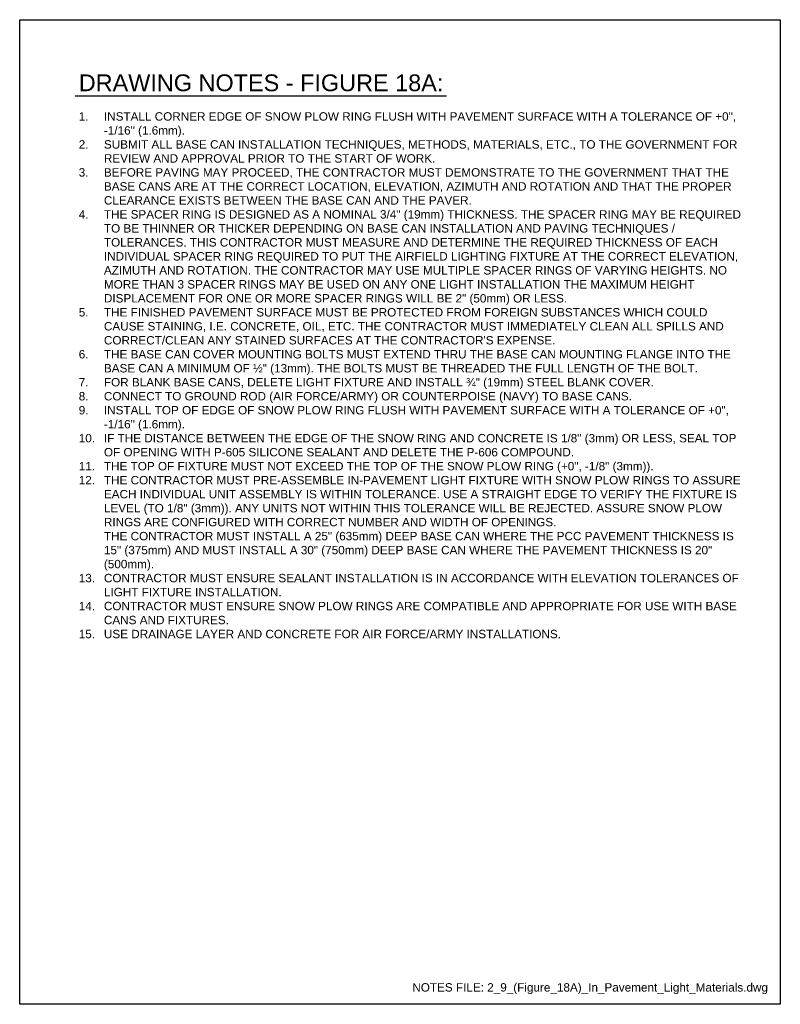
# Model space of a CAD drawing. Header units: inches. Extents: x 0 to 21.3, y 0 to 11.
# Tile 2 of 2: x 12.8 to 21.3, y 0 to 11. Entities that reach past the tile are written whole.
import ezdxf
from ezdxf.enums import TextEntityAlignment as Align

# ---------------------------------------------------------------- set-up
doc = ezdxf.new("R2010")
doc.units = ezdxf.units.IN
doc.header["$LTSCALE"] = 0.375
doc.header["$MEASUREMENT"] = 0
doc.layers.add('G-ANNO-RDME', color=5, linetype='CONTINUOUS', lineweight=18)
doc.layers.add('G-ANNO-TEXT', color=7, linetype='CONTINUOUS')
doc.layers.add('G-ANNO-TTLB', color=7, linetype='CONTINUOUS')
doc.styles.add('00-E-TITLE-1_1', font='arial.ttf', dxfattribs={"height": 0.1875})
doc.styles.add('01-E-BLDG-1_1', font='arial.ttf', dxfattribs={"height": 0.09375})

msp = doc.modelspace()

# ---------------------------------------------------------------- linework, layer by layer
at = {"layer": 'G-ANNO-TEXT', "linetype": 'Continuous', "lineweight": 30}
msp.add_line((13.371, 10.149), (17.519, 10.149), dxfattribs=at)
at = {"layer": 'G-ANNO-TTLB'}
msp.add_lwpolyline([(12.75, 11), (21.25, 11), (21.25, 0), (12.75, 0)], close=True, dxfattribs=at)

# ---------------------------------------------------------------- texts
at = {"layer": 'G-ANNO-RDME', "insert": (21.112, 0.114), "char_height": 0.09375, "width": 7.02645, "attachment_point": 9, "style": '01-E-BLDG-1_1'}
msp.add_mtext('NOTES FILE: 2_9_(Figure_18A)_In_Pavement_Light_Materials.dwg', dxfattribs=at)
at = {"layer": 'G-ANNO-TEXT', "style": '00-E-TITLE-1_1'}
msp.add_text('DRAWING NOTES - FIGURE 18A:', height=0.1875, dxfattribs=at).set_placement((13.41, 10.145), align=Align.BOTTOM_LEFT)
at = {"layer": 'G-ANNO-TEXT', "insert": (13.41, 9.966), "char_height": 0.09375, "width": 7.42379, "attachment_point": 1, "style": '01-E-BLDG-1_1'}
msp.add_mtext('\\pi-0.28125,l0.28125,t0.28125;1.^IINSTALL CORNER EDGE OF SNOW PLOW RING FLUSH WITH PAVEMENT SURFACE WITH A TOLERANCE OF +0", -1/16" (1.6mm).\\P2.^ISUBMIT ALL BASE CAN INSTALLATION TECHNIQUES, METHODS, MATERIALS, ETC., TO THE GOVERNMENT FOR REVIEW AND APPROVAL PRIOR TO THE START OF WORK. \\P3.^IBEFORE PAVING MAY PROCEED, THE CONTRACTOR MUST DEMONSTRATE TO THE GOVERNMENT THAT THE BASE CANS ARE AT THE CORRECT LOCATION, ELEVATION, AZIMUTH AND ROTATION AND THAT THE PROPER CLEARANCE EXISTS BETWEEN THE BASE CAN AND THE PAVER. \\P4.^ITHE SPACER RING IS DESIGNED AS A NOMINAL 3/4" (19mm) THICKNESS. THE SPACER RING MAY BE REQUIRED TO BE THINNER OR THICKER DEPENDING ON BASE CAN INSTALLATION AND PAVING TECHNIQUES / TOLERANCES. THIS CONTRACTOR MUST MEASURE AND DETERMINE THE REQUIRED THICKNESS OF EACH INDIVIDUAL SPACER RING REQUIRED TO PUT THE AIRFIELD LIGHTING FIXTURE AT THE CORRECT ELEVATION, AZIMUTH AND ROTATION. THE CONTRACTOR MAY USE MULTIPLE SPACER RINGS OF VARYING HEIGHTS. NO MORE THAN 3 SPACER RINGS MAY BE USED ON ANY ONE LIGHT INSTALLATION THE MAXIMUM HEIGHT DISPLACEMENT FOR ONE OR MORE SPACER RINGS WILL BE 2" (50mm) OR LESS.\\P5.^ITHE FINISHED PAVEMENT SURFACE MUST BE PROTECTED FROM FOREIGN SUBSTANCES WHICH COULD CAUSE STAINING, I.E. CONCRETE, OIL, ETC. THE CONTRACTOR MUST IMMEDIATELY CLEAN ALL SPILLS AND CORRECT/CLEAN ANY STAINED SURFACES AT THE CONTRACTOR\'S EXPENSE.\\P6.^ITHE BASE CAN COVER MOUNTING BOLTS MUST EXTEND THRU THE BASE CAN MOUNTING FLANGE INTO THE BASE CAN A MINIMUM OF ½" (13mm). THE BOLTS MUST BE THREADED THE FULL LENGTH OF THE BOLT.\\P7.^IFOR BLANK BASE CANS, DELETE LIGHT FIXTURE AND INSTALL ¾" (19mm) STEEL BLANK COVER.\\P8.^ICONNECT TO GROUND ROD (AIR FORCE/ARMY) OR COUNTERPOISE (NAVY) TO BASE CANS. \\P9.^IINSTALL TOP OF EDGE OF SNOW PLOW RING FLUSH WITH PAVEMENT SURFACE WITH A TOLERANCE OF +0", -1/16" (1.6mm).\\P10.^IIF THE DISTANCE BETWEEN THE EDGE OF THE SNOW RING AND CONCRETE IS 1/8" (3mm) OR LESS, SEAL TOP OF OPENING WITH P-605 SILICONE SEALANT AND DELETE THE P-606 COMPOUND.\\P11.^ITHE TOP OF FIXTURE MUST NOT EXCEED THE TOP OF THE SNOW PLOW RING (+0", -1/8" (3mm)).\\P12.^ITHE CONTRACTOR MUST PRE-ASSEMBLE IN-PAVEMENT LIGHT FIXTURE WITH SNOW PLOW RINGS TO ASSURE EACH INDIVIDUAL UNIT ASSEMBLY IS WITHIN TOLERANCE. USE A STRAIGHT EDGE TO VERIFY THE FIXTURE IS LEVEL (TO 1/8" (3mm)). ANY UNITS NOT WITHIN THIS TOLERANCE WILL BE REJECTED. ASSURE SNOW PLOW RINGS ARE CONFIGURED WITH CORRECT NUMBER AND WIDTH OF OPENINGS.\\P\\pi0,tz;THE CONTRACTOR MUST INSTALL A 25" (635mm) DEEP BASE CAN WHERE THE PCC PAVEMENT THICKNESS IS 15" (375mm) AND MUST INSTALL A 30" (750mm) DEEP BASE CAN WHERE THE PAVEMENT THICKNESS IS 20" (500mm).\\P\\pi-0.28125,t0.28125;13.^ICONTRACTOR MUST ENSURE SEALANT INSTALLATION IS IN ACCORDANCE WITH ELEVATION TOLERANCES OF LIGHT FIXTURE INSTALLATION.\\P14.^ICONTRACTOR MUST ENSURE SNOW PLOW RINGS ARE COMPATIBLE AND APPROPRIATE FOR USE WITH BASE CANS AND FIXTURES.\\P15.^IUSE DRAINAGE LAYER AND CONCRETE FOR AIR FORCE/ARMY INSTALLATIONS.', dxfattribs=at)

doc.saveas('drawing.dxf')
